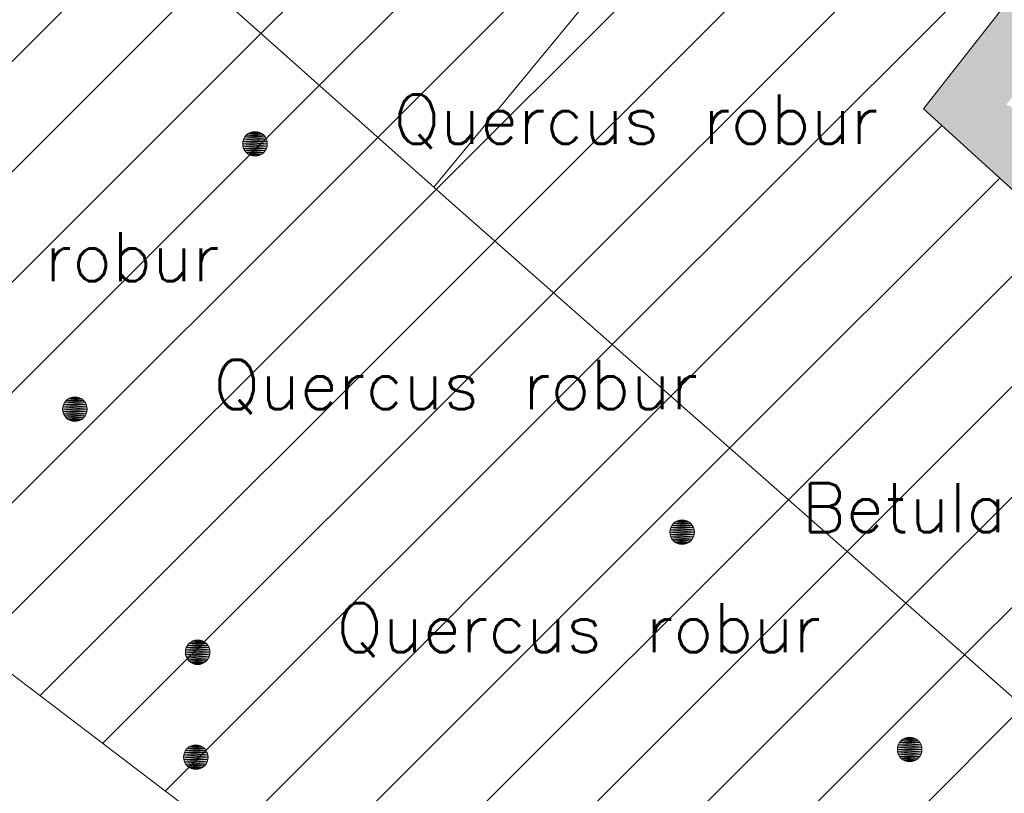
# Model space of a CAD drawing. Header units: metres. Extents: x 102852 to 106916, y 385458 to 392749.
# Tile 15 of 59: x 104781 to 104801, y 388107 to 388122. Entities that reach past the tile are written whole.
import ezdxf
from ezdxf.enums import TextEntityAlignment as Align

# ---------------------------------------------------------------- set-up
doc = ezdxf.new("R2010")
doc.units = ezdxf.units.M
for name, color, linetype, lineweight in [('0-BEPLANTING', 14, 'Continuous', 30), ('0-GRAS OM SPORTVELDEN', 2, 'Continuous', 30), ('0-VERHARDING', 5, 'Continuous', 30), ('B-WE-GR-STRUIK-G', 90, 'Continuous', 13), ('B-WE-GW-TALUD_KRUIN-G', 70, 'Continuous', 13), ('B-WE-VH-KANTVERHARDING-G', 60, 'Continuous', 13), ('Bomen', 84, 'Continuous', 0), ('Boomsoort', 10, 'Continuous', 0), ('N-WE-IE-TERREINAFSCHEIDING_KUNSTMATIG_HEKWERK-G', 6, 'Continuous', 0)]:
    doc.layers.add(name, color=color, linetype=linetype, lineweight=lineweight)
doc.styles.add('Style-txt', font='txt.shx')
pattern_1 = [(45, (0, 0), (-1.122532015, 1.122532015), [])]

# ---------------------------------------------------------------- blocks, each defined once
blk = doc.blocks.new('MPOLYGON_229')
at = {"layer": 'Bomen', "flags": 128}
for points in [[(104799.152, 388107.817), (104799.121, 388107.779), (104799.536, 388107.779)], [(104799.19, 388107.848), (104799.152, 388107.817), (104799.505, 388107.817)], [(104799.152, 388107.817), (104799.505, 388107.817), (104799.536, 388107.779)], [(104799.233, 388107.871), (104799.19, 388107.848), (104799.467, 388107.848)], [(104799.19, 388107.848), (104799.467, 388107.848), (104799.505, 388107.817)], [(104799.28, 388107.885), (104799.233, 388107.871), (104799.424, 388107.871)], [(104799.233, 388107.871), (104799.424, 388107.871), (104799.467, 388107.848)], [(104799.329, 388107.89), (104799.28, 388107.885), (104799.377, 388107.885)], [(104799.28, 388107.885), (104799.377, 388107.885), (104799.424, 388107.871)], [(104799.083, 388107.689), (104799.079, 388107.64), (104799.579, 388107.64)], [(104799.079, 388107.64), (104799.083, 388107.591), (104799.574, 388107.591)], [(104799.079, 388107.64), (104799.579, 388107.64), (104799.574, 388107.591)], [(104799.098, 388107.736), (104799.083, 388107.689), (104799.574, 388107.689)], [(104799.083, 388107.689), (104799.574, 388107.689), (104799.579, 388107.64)], [(104799.121, 388107.779), (104799.098, 388107.736), (104799.56, 388107.736)], [(104799.098, 388107.736), (104799.56, 388107.736), (104799.574, 388107.689)], [(104799.121, 388107.779), (104799.536, 388107.779), (104799.56, 388107.736)], [(104799.083, 388107.591), (104799.098, 388107.544), (104799.56, 388107.544)], [(104799.083, 388107.591), (104799.574, 388107.591), (104799.56, 388107.544)], [(104799.098, 388107.544), (104799.121, 388107.501), (104799.536, 388107.501)], [(104799.098, 388107.544), (104799.56, 388107.544), (104799.536, 388107.501)], [(104799.121, 388107.501), (104799.152, 388107.463), (104799.505, 388107.463)], [(104799.121, 388107.501), (104799.536, 388107.501), (104799.505, 388107.463)], [(104799.152, 388107.463), (104799.19, 388107.432), (104799.467, 388107.432)], [(104799.152, 388107.463), (104799.505, 388107.463), (104799.467, 388107.432)], [(104799.19, 388107.432), (104799.233, 388107.409), (104799.424, 388107.409)], [(104799.19, 388107.432), (104799.467, 388107.432), (104799.424, 388107.409)], [(104799.233, 388107.409), (104799.28, 388107.395), (104799.377, 388107.395)], [(104799.233, 388107.409), (104799.424, 388107.409), (104799.377, 388107.395)], [(104799.28, 388107.395), (104799.377, 388107.395), (104799.329, 388107.39)]]:
    blk.add_lwpolyline(points, close=True, dxfattribs=at)
at = {"layer": 'Bomen', "color": 74, "true_color": 0x55aa00, "flags": 128}
for points in [[(104799.121, 388107.779), (104799.152, 388107.817)], [(104799.152, 388107.817), (104799.19, 388107.848)], [(104799.19, 388107.848), (104799.233, 388107.871)], [(104799.233, 388107.871), (104799.28, 388107.885)], [(104799.28, 388107.885), (104799.329, 388107.89)], [(104799.329, 388107.89), (104799.377, 388107.885)], [(104799.377, 388107.885), (104799.424, 388107.871)], [(104799.424, 388107.871), (104799.467, 388107.848)], [(104799.467, 388107.848), (104799.505, 388107.817)], [(104799.505, 388107.817), (104799.536, 388107.779)], [(104799.079, 388107.64), (104799.083, 388107.689)], [(104799.083, 388107.591), (104799.079, 388107.64)], [(104799.083, 388107.689), (104799.098, 388107.736)], [(104799.098, 388107.736), (104799.121, 388107.779)], [(104799.536, 388107.779), (104799.56, 388107.736)], [(104799.56, 388107.736), (104799.574, 388107.689)], [(104799.574, 388107.689), (104799.579, 388107.64)], [(104799.579, 388107.64), (104799.574, 388107.591)], [(104799.098, 388107.544), (104799.083, 388107.591)], [(104799.121, 388107.501), (104799.098, 388107.544)], [(104799.152, 388107.463), (104799.121, 388107.501)], [(104799.19, 388107.432), (104799.152, 388107.463)], [(104799.233, 388107.409), (104799.19, 388107.432)], [(104799.28, 388107.395), (104799.233, 388107.409)], [(104799.424, 388107.409), (104799.377, 388107.395)], [(104799.467, 388107.432), (104799.424, 388107.409)], [(104799.505, 388107.463), (104799.467, 388107.432)], [(104799.536, 388107.501), (104799.505, 388107.463)], [(104799.56, 388107.544), (104799.536, 388107.501)], [(104799.574, 388107.591), (104799.56, 388107.544)], [(104799.329, 388107.39), (104799.28, 388107.395)], [(104799.377, 388107.395), (104799.329, 388107.39)]]:
    blk.add_lwpolyline(points, dxfattribs=at)
at = {"layer": 'Bomen'}
for points in [[(104799.152, 388107.817), (104799.121, 388107.779), (104799.536, 388107.779)], [(104799.19, 388107.848), (104799.152, 388107.817), (104799.505, 388107.817)], [(104799.152, 388107.817), (104799.505, 388107.817), (104799.536, 388107.779)], [(104799.233, 388107.871), (104799.19, 388107.848), (104799.467, 388107.848)], [(104799.19, 388107.848), (104799.467, 388107.848), (104799.505, 388107.817)], [(104799.28, 388107.885), (104799.233, 388107.871), (104799.424, 388107.871)], [(104799.233, 388107.871), (104799.424, 388107.871), (104799.467, 388107.848)], [(104799.329, 388107.89), (104799.28, 388107.885), (104799.377, 388107.885)], [(104799.28, 388107.885), (104799.377, 388107.885), (104799.424, 388107.871)], [(104799.083, 388107.689), (104799.079, 388107.64), (104799.579, 388107.64)], [(104799.098, 388107.736), (104799.083, 388107.689), (104799.574, 388107.689)], [(104799.083, 388107.689), (104799.574, 388107.689), (104799.579, 388107.64)], [(104799.121, 388107.779), (104799.098, 388107.736), (104799.56, 388107.736)], [(104799.098, 388107.736), (104799.56, 388107.736), (104799.574, 388107.689)], [(104799.121, 388107.779), (104799.536, 388107.779), (104799.56, 388107.736)]]:
    blk.add_solid(points, dxfattribs=at)
at = {"layer": 'Bomen', "extrusion": (0, 0, -1)}
for points in [[(-104799.079, 388107.64), (-104799.083, 388107.591), (-104799.574, 388107.591)], [(-104799.079, 388107.64), (-104799.579, 388107.64), (-104799.574, 388107.591)], [(-104799.083, 388107.591), (-104799.098, 388107.544), (-104799.56, 388107.544)], [(-104799.083, 388107.591), (-104799.574, 388107.591), (-104799.56, 388107.544)], [(-104799.098, 388107.544), (-104799.121, 388107.501), (-104799.536, 388107.501)], [(-104799.098, 388107.544), (-104799.56, 388107.544), (-104799.536, 388107.501)], [(-104799.121, 388107.501), (-104799.152, 388107.463), (-104799.505, 388107.463)], [(-104799.121, 388107.501), (-104799.536, 388107.501), (-104799.505, 388107.463)], [(-104799.152, 388107.463), (-104799.19, 388107.432), (-104799.467, 388107.432)], [(-104799.152, 388107.463), (-104799.505, 388107.463), (-104799.467, 388107.432)], [(-104799.19, 388107.432), (-104799.233, 388107.409), (-104799.424, 388107.409)], [(-104799.19, 388107.432), (-104799.467, 388107.432), (-104799.424, 388107.409)], [(-104799.233, 388107.409), (-104799.28, 388107.395), (-104799.377, 388107.395)], [(-104799.233, 388107.409), (-104799.424, 388107.409), (-104799.377, 388107.395)], [(-104799.28, 388107.395), (-104799.377, 388107.395), (-104799.329, 388107.39)]]:
    blk.add_solid(points, dxfattribs=at)
blk = doc.blocks.new('MPOLYGON_278')
at = {"layer": 'Bomen', "flags": 128}
for points in [[(104786.023, 388120.208), (104785.974, 388120.203), (104786.072, 388120.203)], [(104785.792, 388120.053), (104785.778, 388120.007), (104786.268, 388120.007)], [(104785.815, 388120.097), (104785.792, 388120.053), (104786.254, 388120.053)], [(104785.792, 388120.053), (104786.254, 388120.053), (104786.268, 388120.007)], [(104785.846, 388120.135), (104785.815, 388120.097), (104786.231, 388120.097)], [(104785.815, 388120.097), (104786.231, 388120.097), (104786.254, 388120.053)], [(104785.884, 388120.166), (104785.846, 388120.135), (104786.2, 388120.135)], [(104785.846, 388120.135), (104786.2, 388120.135), (104786.231, 388120.097)], [(104785.928, 388120.189), (104785.884, 388120.166), (104786.162, 388120.166)], [(104785.884, 388120.166), (104786.162, 388120.166), (104786.2, 388120.135)], [(104785.974, 388120.203), (104785.928, 388120.189), (104786.119, 388120.189)], [(104785.928, 388120.189), (104786.119, 388120.189), (104786.162, 388120.166)], [(104785.974, 388120.203), (104786.072, 388120.203), (104786.119, 388120.189)], [(104785.778, 388120.007), (104785.773, 388119.958), (104786.273, 388119.958)], [(104785.773, 388119.958), (104785.778, 388119.909), (104786.268, 388119.909)], [(104785.773, 388119.958), (104786.273, 388119.958), (104786.268, 388119.909)], [(104785.778, 388120.007), (104786.268, 388120.007), (104786.273, 388119.958)], [(104785.778, 388119.909), (104785.792, 388119.862), (104786.254, 388119.862)], [(104785.778, 388119.909), (104786.268, 388119.909), (104786.254, 388119.862)], [(104785.792, 388119.862), (104785.815, 388119.819), (104786.231, 388119.819)], [(104785.792, 388119.862), (104786.254, 388119.862), (104786.231, 388119.819)], [(104785.815, 388119.819), (104785.846, 388119.781), (104786.2, 388119.781)], [(104785.815, 388119.819), (104786.231, 388119.819), (104786.2, 388119.781)], [(104785.846, 388119.781), (104785.884, 388119.75), (104786.162, 388119.75)], [(104785.846, 388119.781), (104786.2, 388119.781), (104786.162, 388119.75)], [(104785.884, 388119.75), (104785.928, 388119.727), (104786.119, 388119.727)], [(104785.884, 388119.75), (104786.162, 388119.75), (104786.119, 388119.727)], [(104785.928, 388119.727), (104785.974, 388119.713), (104786.072, 388119.713)], [(104785.928, 388119.727), (104786.119, 388119.727), (104786.072, 388119.713)], [(104785.974, 388119.713), (104786.072, 388119.713), (104786.023, 388119.708)]]:
    blk.add_lwpolyline(points, close=True, dxfattribs=at)
at = {"layer": 'Bomen', "color": 74, "true_color": 0x55aa00, "flags": 128}
for points in [[(104785.974, 388120.203), (104786.023, 388120.208)], [(104786.023, 388120.208), (104786.072, 388120.203)], [(104785.778, 388120.007), (104785.792, 388120.053)], [(104785.792, 388120.053), (104785.815, 388120.097)], [(104785.815, 388120.097), (104785.846, 388120.135)], [(104785.846, 388120.135), (104785.884, 388120.166)], [(104785.884, 388120.166), (104785.928, 388120.189)], [(104785.928, 388120.189), (104785.974, 388120.203)], [(104786.072, 388120.203), (104786.119, 388120.189)], [(104786.119, 388120.189), (104786.162, 388120.166)], [(104786.162, 388120.166), (104786.2, 388120.135)], [(104786.2, 388120.135), (104786.231, 388120.097)], [(104786.231, 388120.097), (104786.254, 388120.053)], [(104786.254, 388120.053), (104786.268, 388120.007)], [(104785.773, 388119.958), (104785.778, 388120.007)], [(104785.778, 388119.909), (104785.773, 388119.958)], [(104785.792, 388119.862), (104785.778, 388119.909)], [(104785.815, 388119.819), (104785.792, 388119.862)], [(104785.846, 388119.781), (104785.815, 388119.819)], [(104786.231, 388119.819), (104786.2, 388119.781)], [(104786.254, 388119.862), (104786.231, 388119.819)], [(104786.268, 388119.909), (104786.254, 388119.862)], [(104786.268, 388120.007), (104786.273, 388119.958)], [(104786.273, 388119.958), (104786.268, 388119.909)], [(104785.884, 388119.75), (104785.846, 388119.781)], [(104785.928, 388119.727), (104785.884, 388119.75)], [(104785.974, 388119.713), (104785.928, 388119.727)], [(104786.023, 388119.708), (104785.974, 388119.713)], [(104786.072, 388119.713), (104786.023, 388119.708)], [(104786.119, 388119.727), (104786.072, 388119.713)], [(104786.162, 388119.75), (104786.119, 388119.727)], [(104786.2, 388119.781), (104786.162, 388119.75)]]:
    blk.add_lwpolyline(points, dxfattribs=at)
at = {"layer": 'Bomen'}
for points in [[(104786.023, 388120.208), (104785.974, 388120.203), (104786.072, 388120.203)], [(104785.792, 388120.053), (104785.778, 388120.007), (104786.268, 388120.007)], [(104785.815, 388120.097), (104785.792, 388120.053), (104786.254, 388120.053)], [(104785.792, 388120.053), (104786.254, 388120.053), (104786.268, 388120.007)], [(104785.846, 388120.135), (104785.815, 388120.097), (104786.231, 388120.097)], [(104785.815, 388120.097), (104786.231, 388120.097), (104786.254, 388120.053)], [(104785.884, 388120.166), (104785.846, 388120.135), (104786.2, 388120.135)], [(104785.846, 388120.135), (104786.2, 388120.135), (104786.231, 388120.097)], [(104785.928, 388120.189), (104785.884, 388120.166), (104786.162, 388120.166)], [(104785.884, 388120.166), (104786.162, 388120.166), (104786.2, 388120.135)], [(104785.974, 388120.203), (104785.928, 388120.189), (104786.119, 388120.189)], [(104785.928, 388120.189), (104786.119, 388120.189), (104786.162, 388120.166)], [(104785.974, 388120.203), (104786.072, 388120.203), (104786.119, 388120.189)], [(104785.778, 388120.007), (104785.773, 388119.958), (104786.273, 388119.958)], [(104785.778, 388120.007), (104786.268, 388120.007), (104786.273, 388119.958)]]:
    blk.add_solid(points, dxfattribs=at)
at = {"layer": 'Bomen', "extrusion": (0, 0, -1)}
for points in [[(-104785.773, 388119.958), (-104785.778, 388119.909), (-104786.268, 388119.909)], [(-104785.773, 388119.958), (-104786.273, 388119.958), (-104786.268, 388119.909)], [(-104785.778, 388119.909), (-104785.792, 388119.862), (-104786.254, 388119.862)], [(-104785.778, 388119.909), (-104786.268, 388119.909), (-104786.254, 388119.862)], [(-104785.792, 388119.862), (-104785.815, 388119.819), (-104786.231, 388119.819)], [(-104785.792, 388119.862), (-104786.254, 388119.862), (-104786.231, 388119.819)], [(-104785.815, 388119.819), (-104785.846, 388119.781), (-104786.2, 388119.781)], [(-104785.815, 388119.819), (-104786.231, 388119.819), (-104786.2, 388119.781)], [(-104785.846, 388119.781), (-104785.884, 388119.75), (-104786.162, 388119.75)], [(-104785.846, 388119.781), (-104786.2, 388119.781), (-104786.162, 388119.75)], [(-104785.884, 388119.75), (-104785.928, 388119.727), (-104786.119, 388119.727)], [(-104785.884, 388119.75), (-104786.162, 388119.75), (-104786.119, 388119.727)], [(-104785.928, 388119.727), (-104785.974, 388119.713), (-104786.072, 388119.713)], [(-104785.928, 388119.727), (-104786.119, 388119.727), (-104786.072, 388119.713)], [(-104785.974, 388119.713), (-104786.072, 388119.713), (-104786.023, 388119.708)]]:
    blk.add_solid(points, dxfattribs=at)
blk = doc.blocks.new('MPOLYGON_296')
at = {"layer": 'Bomen', "flags": 128}
for points in [[(104784.719, 388109.825), (104784.681, 388109.794), (104785.035, 388109.794)], [(104784.762, 388109.849), (104784.719, 388109.825), (104784.997, 388109.825)], [(104784.719, 388109.825), (104784.997, 388109.825), (104785.035, 388109.794)], [(104784.809, 388109.863), (104784.762, 388109.849), (104784.954, 388109.849)], [(104784.762, 388109.849), (104784.954, 388109.849), (104784.997, 388109.825)], [(104784.858, 388109.868), (104784.809, 388109.863), (104784.907, 388109.863)], [(104784.809, 388109.863), (104784.907, 388109.863), (104784.954, 388109.849)], [(104784.613, 388109.666), (104784.608, 388109.618), (104785.108, 388109.618)], [(104784.608, 388109.618), (104784.613, 388109.569), (104785.103, 388109.569)], [(104784.608, 388109.618), (104785.108, 388109.618), (104785.103, 388109.569)], [(104784.627, 388109.713), (104784.613, 388109.666), (104785.103, 388109.666)], [(104784.613, 388109.666), (104785.103, 388109.666), (104785.108, 388109.618)], [(104784.65, 388109.756), (104784.627, 388109.713), (104785.089, 388109.713)], [(104784.627, 388109.713), (104785.089, 388109.713), (104785.103, 388109.666)], [(104784.681, 388109.794), (104784.65, 388109.756), (104785.066, 388109.756)], [(104784.65, 388109.756), (104785.066, 388109.756), (104785.089, 388109.713)], [(104784.681, 388109.794), (104785.035, 388109.794), (104785.066, 388109.756)], [(104784.613, 388109.569), (104784.627, 388109.522), (104785.089, 388109.522)], [(104784.613, 388109.569), (104785.103, 388109.569), (104785.089, 388109.522)], [(104784.627, 388109.522), (104784.65, 388109.479), (104785.066, 388109.479)], [(104784.627, 388109.522), (104785.089, 388109.522), (104785.066, 388109.479)], [(104784.65, 388109.479), (104784.681, 388109.441), (104785.035, 388109.441)], [(104784.65, 388109.479), (104785.066, 388109.479), (104785.035, 388109.441)], [(104784.681, 388109.441), (104784.719, 388109.41), (104784.997, 388109.41)], [(104784.681, 388109.441), (104785.035, 388109.441), (104784.997, 388109.41)], [(104784.719, 388109.41), (104784.762, 388109.387), (104784.954, 388109.387)], [(104784.719, 388109.41), (104784.997, 388109.41), (104784.954, 388109.387)], [(104784.762, 388109.387), (104784.809, 388109.372), (104784.907, 388109.372)], [(104784.762, 388109.387), (104784.954, 388109.387), (104784.907, 388109.372)], [(104784.809, 388109.372), (104784.907, 388109.372), (104784.858, 388109.368)]]:
    blk.add_lwpolyline(points, close=True, dxfattribs=at)
at = {"layer": 'Bomen', "color": 74, "true_color": 0x55aa00, "flags": 128}
for points in [[(104784.681, 388109.794), (104784.719, 388109.825)], [(104784.719, 388109.825), (104784.762, 388109.849)], [(104784.762, 388109.849), (104784.809, 388109.863)], [(104784.809, 388109.863), (104784.858, 388109.868)], [(104784.858, 388109.868), (104784.907, 388109.863)], [(104784.907, 388109.863), (104784.954, 388109.849)], [(104784.954, 388109.849), (104784.997, 388109.825)], [(104784.997, 388109.825), (104785.035, 388109.794)], [(104784.608, 388109.618), (104784.613, 388109.666)], [(104784.613, 388109.569), (104784.608, 388109.618)], [(104784.613, 388109.666), (104784.627, 388109.713)], [(104784.627, 388109.713), (104784.65, 388109.756)], [(104784.65, 388109.756), (104784.681, 388109.794)], [(104785.035, 388109.794), (104785.066, 388109.756)], [(104785.066, 388109.756), (104785.089, 388109.713)], [(104785.089, 388109.713), (104785.103, 388109.666)], [(104785.103, 388109.666), (104785.108, 388109.618)], [(104785.108, 388109.618), (104785.103, 388109.569)], [(104784.627, 388109.522), (104784.613, 388109.569)], [(104784.65, 388109.479), (104784.627, 388109.522)], [(104784.681, 388109.441), (104784.65, 388109.479)], [(104784.719, 388109.41), (104784.681, 388109.441)], [(104784.762, 388109.387), (104784.719, 388109.41)], [(104784.997, 388109.41), (104784.954, 388109.387)], [(104785.035, 388109.441), (104784.997, 388109.41)], [(104785.066, 388109.479), (104785.035, 388109.441)], [(104785.089, 388109.522), (104785.066, 388109.479)], [(104785.103, 388109.569), (104785.089, 388109.522)], [(104784.809, 388109.372), (104784.762, 388109.387)], [(104784.858, 388109.368), (104784.809, 388109.372)], [(104784.907, 388109.372), (104784.858, 388109.368)], [(104784.954, 388109.387), (104784.907, 388109.372)]]:
    blk.add_lwpolyline(points, dxfattribs=at)
at = {"layer": 'Bomen'}
for points in [[(104784.719, 388109.825), (104784.681, 388109.794), (104785.035, 388109.794)], [(104784.762, 388109.849), (104784.719, 388109.825), (104784.997, 388109.825)], [(104784.719, 388109.825), (104784.997, 388109.825), (104785.035, 388109.794)], [(104784.809, 388109.863), (104784.762, 388109.849), (104784.954, 388109.849)], [(104784.762, 388109.849), (104784.954, 388109.849), (104784.997, 388109.825)], [(104784.858, 388109.868), (104784.809, 388109.863), (104784.907, 388109.863)], [(104784.809, 388109.863), (104784.907, 388109.863), (104784.954, 388109.849)], [(104784.613, 388109.666), (104784.608, 388109.618), (104785.108, 388109.618)], [(104784.627, 388109.713), (104784.613, 388109.666), (104785.103, 388109.666)], [(104784.613, 388109.666), (104785.103, 388109.666), (104785.108, 388109.618)], [(104784.65, 388109.756), (104784.627, 388109.713), (104785.089, 388109.713)], [(104784.627, 388109.713), (104785.089, 388109.713), (104785.103, 388109.666)], [(104784.681, 388109.794), (104784.65, 388109.756), (104785.066, 388109.756)], [(104784.65, 388109.756), (104785.066, 388109.756), (104785.089, 388109.713)], [(104784.681, 388109.794), (104785.035, 388109.794), (104785.066, 388109.756)]]:
    blk.add_solid(points, dxfattribs=at)
at = {"layer": 'Bomen', "extrusion": (0, 0, -1)}
for points in [[(-104784.608, 388109.618), (-104784.613, 388109.569), (-104785.103, 388109.569)], [(-104784.608, 388109.618), (-104785.108, 388109.618), (-104785.103, 388109.569)], [(-104784.613, 388109.569), (-104784.627, 388109.522), (-104785.089, 388109.522)], [(-104784.613, 388109.569), (-104785.103, 388109.569), (-104785.089, 388109.522)], [(-104784.627, 388109.522), (-104784.65, 388109.479), (-104785.066, 388109.479)], [(-104784.627, 388109.522), (-104785.089, 388109.522), (-104785.066, 388109.479)], [(-104784.65, 388109.479), (-104784.681, 388109.441), (-104785.035, 388109.441)], [(-104784.65, 388109.479), (-104785.066, 388109.479), (-104785.035, 388109.441)], [(-104784.681, 388109.441), (-104784.719, 388109.41), (-104784.997, 388109.41)], [(-104784.681, 388109.441), (-104785.035, 388109.441), (-104784.997, 388109.41)], [(-104784.719, 388109.41), (-104784.762, 388109.387), (-104784.954, 388109.387)], [(-104784.719, 388109.41), (-104784.997, 388109.41), (-104784.954, 388109.387)], [(-104784.762, 388109.387), (-104784.809, 388109.372), (-104784.907, 388109.372)], [(-104784.762, 388109.387), (-104784.954, 388109.387), (-104784.907, 388109.372)], [(-104784.809, 388109.372), (-104784.907, 388109.372), (-104784.858, 388109.368)]]:
    blk.add_solid(points, dxfattribs=at)
blk = doc.blocks.new('MPOLYGON_297')
at = {"layer": 'Bomen', "flags": 128}
for points in [[(104794.526, 388112.236), (104794.495, 388112.198), (104794.911, 388112.198)], [(104794.564, 388112.267), (104794.526, 388112.236), (104794.88, 388112.236)], [(104794.526, 388112.236), (104794.88, 388112.236), (104794.911, 388112.198)], [(104794.607, 388112.29), (104794.564, 388112.267), (104794.842, 388112.267)], [(104794.564, 388112.267), (104794.842, 388112.267), (104794.88, 388112.236)], [(104794.654, 388112.304), (104794.607, 388112.29), (104794.798, 388112.29)], [(104794.607, 388112.29), (104794.798, 388112.29), (104794.842, 388112.267)], [(104794.703, 388112.309), (104794.654, 388112.304), (104794.752, 388112.304)], [(104794.654, 388112.304), (104794.752, 388112.304), (104794.798, 388112.29)], [(104794.458, 388112.108), (104794.453, 388112.059), (104794.953, 388112.059)], [(104794.453, 388112.059), (104794.458, 388112.01), (104794.948, 388112.01)], [(104794.453, 388112.059), (104794.953, 388112.059), (104794.948, 388112.01)], [(104794.472, 388112.155), (104794.458, 388112.108), (104794.948, 388112.108)], [(104794.458, 388112.108), (104794.948, 388112.108), (104794.953, 388112.059)], [(104794.458, 388112.01), (104794.472, 388111.963), (104794.934, 388111.963)], [(104794.458, 388112.01), (104794.948, 388112.01), (104794.934, 388111.963)], [(104794.495, 388112.198), (104794.472, 388112.155), (104794.934, 388112.155)], [(104794.472, 388112.155), (104794.934, 388112.155), (104794.948, 388112.108)], [(104794.495, 388112.198), (104794.911, 388112.198), (104794.934, 388112.155)], [(104794.472, 388111.963), (104794.495, 388111.92), (104794.911, 388111.92)], [(104794.472, 388111.963), (104794.934, 388111.963), (104794.911, 388111.92)], [(104794.495, 388111.92), (104794.526, 388111.882), (104794.88, 388111.882)], [(104794.495, 388111.92), (104794.911, 388111.92), (104794.88, 388111.882)], [(104794.526, 388111.882), (104794.564, 388111.851), (104794.842, 388111.851)], [(104794.526, 388111.882), (104794.88, 388111.882), (104794.842, 388111.851)], [(104794.564, 388111.851), (104794.607, 388111.828), (104794.798, 388111.828)], [(104794.564, 388111.851), (104794.842, 388111.851), (104794.798, 388111.828)], [(104794.607, 388111.828), (104794.654, 388111.814), (104794.752, 388111.814)], [(104794.607, 388111.828), (104794.798, 388111.828), (104794.752, 388111.814)], [(104794.654, 388111.814), (104794.752, 388111.814), (104794.703, 388111.809)]]:
    blk.add_lwpolyline(points, close=True, dxfattribs=at)
at = {"layer": 'Bomen', "color": 74, "true_color": 0x55aa00, "flags": 128}
for points in [[(104794.495, 388112.198), (104794.526, 388112.236)], [(104794.526, 388112.236), (104794.564, 388112.267)], [(104794.564, 388112.267), (104794.607, 388112.29)], [(104794.607, 388112.29), (104794.654, 388112.304)], [(104794.654, 388112.304), (104794.703, 388112.309)], [(104794.703, 388112.309), (104794.752, 388112.304)], [(104794.752, 388112.304), (104794.798, 388112.29)], [(104794.798, 388112.29), (104794.842, 388112.267)], [(104794.842, 388112.267), (104794.88, 388112.236)], [(104794.88, 388112.236), (104794.911, 388112.198)], [(104794.453, 388112.059), (104794.458, 388112.108)], [(104794.458, 388112.01), (104794.453, 388112.059)], [(104794.458, 388112.108), (104794.472, 388112.155)], [(104794.472, 388111.963), (104794.458, 388112.01)], [(104794.472, 388112.155), (104794.495, 388112.198)], [(104794.911, 388112.198), (104794.934, 388112.155)], [(104794.934, 388112.155), (104794.948, 388112.108)], [(104794.948, 388112.01), (104794.934, 388111.963)], [(104794.948, 388112.108), (104794.953, 388112.059)], [(104794.953, 388112.059), (104794.948, 388112.01)], [(104794.495, 388111.92), (104794.472, 388111.963)], [(104794.526, 388111.882), (104794.495, 388111.92)], [(104794.564, 388111.851), (104794.526, 388111.882)], [(104794.607, 388111.828), (104794.564, 388111.851)], [(104794.654, 388111.814), (104794.607, 388111.828)], [(104794.703, 388111.809), (104794.654, 388111.814)], [(104794.752, 388111.814), (104794.703, 388111.809)], [(104794.798, 388111.828), (104794.752, 388111.814)], [(104794.842, 388111.851), (104794.798, 388111.828)], [(104794.88, 388111.882), (104794.842, 388111.851)], [(104794.911, 388111.92), (104794.88, 388111.882)], [(104794.934, 388111.963), (104794.911, 388111.92)]]:
    blk.add_lwpolyline(points, dxfattribs=at)
at = {"layer": 'Bomen'}
for points in [[(104794.526, 388112.236), (104794.495, 388112.198), (104794.911, 388112.198)], [(104794.564, 388112.267), (104794.526, 388112.236), (104794.88, 388112.236)], [(104794.526, 388112.236), (104794.88, 388112.236), (104794.911, 388112.198)], [(104794.607, 388112.29), (104794.564, 388112.267), (104794.842, 388112.267)], [(104794.564, 388112.267), (104794.842, 388112.267), (104794.88, 388112.236)], [(104794.654, 388112.304), (104794.607, 388112.29), (104794.798, 388112.29)], [(104794.607, 388112.29), (104794.798, 388112.29), (104794.842, 388112.267)], [(104794.703, 388112.309), (104794.654, 388112.304), (104794.752, 388112.304)], [(104794.654, 388112.304), (104794.752, 388112.304), (104794.798, 388112.29)], [(104794.458, 388112.108), (104794.453, 388112.059), (104794.953, 388112.059)], [(104794.472, 388112.155), (104794.458, 388112.108), (104794.948, 388112.108)], [(104794.458, 388112.108), (104794.948, 388112.108), (104794.953, 388112.059)], [(104794.495, 388112.198), (104794.472, 388112.155), (104794.934, 388112.155)], [(104794.472, 388112.155), (104794.934, 388112.155), (104794.948, 388112.108)], [(104794.495, 388112.198), (104794.911, 388112.198), (104794.934, 388112.155)]]:
    blk.add_solid(points, dxfattribs=at)
at = {"layer": 'Bomen', "extrusion": (0, 0, -1)}
for points in [[(-104794.453, 388112.059), (-104794.458, 388112.01), (-104794.948, 388112.01)], [(-104794.453, 388112.059), (-104794.953, 388112.059), (-104794.948, 388112.01)], [(-104794.458, 388112.01), (-104794.472, 388111.963), (-104794.934, 388111.963)], [(-104794.458, 388112.01), (-104794.948, 388112.01), (-104794.934, 388111.963)], [(-104794.472, 388111.963), (-104794.495, 388111.92), (-104794.911, 388111.92)], [(-104794.472, 388111.963), (-104794.934, 388111.963), (-104794.911, 388111.92)], [(-104794.495, 388111.92), (-104794.526, 388111.882), (-104794.88, 388111.882)], [(-104794.495, 388111.92), (-104794.911, 388111.92), (-104794.88, 388111.882)], [(-104794.526, 388111.882), (-104794.564, 388111.851), (-104794.842, 388111.851)], [(-104794.526, 388111.882), (-104794.88, 388111.882), (-104794.842, 388111.851)], [(-104794.564, 388111.851), (-104794.607, 388111.828), (-104794.798, 388111.828)], [(-104794.564, 388111.851), (-104794.842, 388111.851), (-104794.798, 388111.828)], [(-104794.607, 388111.828), (-104794.654, 388111.814), (-104794.752, 388111.814)], [(-104794.607, 388111.828), (-104794.798, 388111.828), (-104794.752, 388111.814)], [(-104794.654, 388111.814), (-104794.752, 388111.814), (-104794.703, 388111.809)]]:
    blk.add_solid(points, dxfattribs=at)
blk = doc.blocks.new('MPOLYGON_301')
at = {"layer": 'Bomen', "flags": 128}
for points in [[(104782.314, 388114.807), (104782.267, 388114.793), (104782.458, 388114.793)], [(104782.362, 388114.812), (104782.314, 388114.807), (104782.411, 388114.807)], [(104782.314, 388114.807), (104782.411, 388114.807), (104782.458, 388114.793)], [(104782.117, 388114.611), (104782.112, 388114.562), (104782.612, 388114.562)], [(104782.131, 388114.657), (104782.117, 388114.611), (104782.608, 388114.611)], [(104782.117, 388114.611), (104782.608, 388114.611), (104782.612, 388114.562)], [(104782.155, 388114.701), (104782.131, 388114.657), (104782.593, 388114.657)], [(104782.131, 388114.657), (104782.593, 388114.657), (104782.608, 388114.611)], [(104782.186, 388114.739), (104782.155, 388114.701), (104782.57, 388114.701)], [(104782.155, 388114.701), (104782.57, 388114.701), (104782.593, 388114.657)], [(104782.224, 388114.77), (104782.186, 388114.739), (104782.539, 388114.739)], [(104782.186, 388114.739), (104782.539, 388114.739), (104782.57, 388114.701)], [(104782.267, 388114.793), (104782.224, 388114.77), (104782.501, 388114.77)], [(104782.224, 388114.77), (104782.501, 388114.77), (104782.539, 388114.739)], [(104782.267, 388114.793), (104782.458, 388114.793), (104782.501, 388114.77)], [(104782.112, 388114.562), (104782.117, 388114.513), (104782.608, 388114.513)], [(104782.112, 388114.562), (104782.612, 388114.562), (104782.608, 388114.513)], [(104782.117, 388114.513), (104782.131, 388114.466), (104782.593, 388114.466)], [(104782.117, 388114.513), (104782.608, 388114.513), (104782.593, 388114.466)], [(104782.131, 388114.466), (104782.155, 388114.423), (104782.57, 388114.423)], [(104782.131, 388114.466), (104782.593, 388114.466), (104782.57, 388114.423)], [(104782.155, 388114.423), (104782.186, 388114.385), (104782.539, 388114.385)], [(104782.155, 388114.423), (104782.57, 388114.423), (104782.539, 388114.385)], [(104782.186, 388114.385), (104782.224, 388114.354), (104782.501, 388114.354)], [(104782.186, 388114.385), (104782.539, 388114.385), (104782.501, 388114.354)], [(104782.224, 388114.354), (104782.267, 388114.331), (104782.458, 388114.331)], [(104782.224, 388114.354), (104782.501, 388114.354), (104782.458, 388114.331)], [(104782.267, 388114.331), (104782.314, 388114.317), (104782.411, 388114.317)], [(104782.267, 388114.331), (104782.458, 388114.331), (104782.411, 388114.317)], [(104782.314, 388114.317), (104782.411, 388114.317), (104782.362, 388114.312)]]:
    blk.add_lwpolyline(points, close=True, dxfattribs=at)
at = {"layer": 'Bomen', "color": 74, "true_color": 0x55aa00, "flags": 128}
for points in [[(104782.267, 388114.793), (104782.314, 388114.807)], [(104782.314, 388114.807), (104782.362, 388114.812)], [(104782.362, 388114.812), (104782.411, 388114.807)], [(104782.411, 388114.807), (104782.458, 388114.793)], [(104782.112, 388114.562), (104782.117, 388114.611)], [(104782.117, 388114.611), (104782.131, 388114.657)], [(104782.131, 388114.657), (104782.155, 388114.701)], [(104782.155, 388114.701), (104782.186, 388114.739)], [(104782.186, 388114.739), (104782.224, 388114.77)], [(104782.224, 388114.77), (104782.267, 388114.793)], [(104782.458, 388114.793), (104782.501, 388114.77)], [(104782.501, 388114.77), (104782.539, 388114.739)], [(104782.539, 388114.739), (104782.57, 388114.701)], [(104782.57, 388114.701), (104782.593, 388114.657)], [(104782.593, 388114.657), (104782.608, 388114.611)], [(104782.608, 388114.611), (104782.612, 388114.562)], [(104782.117, 388114.513), (104782.112, 388114.562)], [(104782.131, 388114.466), (104782.117, 388114.513)], [(104782.155, 388114.423), (104782.131, 388114.466)], [(104782.186, 388114.385), (104782.155, 388114.423)], [(104782.57, 388114.423), (104782.539, 388114.385)], [(104782.593, 388114.466), (104782.57, 388114.423)], [(104782.608, 388114.513), (104782.593, 388114.466)], [(104782.612, 388114.562), (104782.608, 388114.513)], [(104782.224, 388114.354), (104782.186, 388114.385)], [(104782.267, 388114.331), (104782.224, 388114.354)], [(104782.314, 388114.317), (104782.267, 388114.331)], [(104782.362, 388114.312), (104782.314, 388114.317)], [(104782.411, 388114.317), (104782.362, 388114.312)], [(104782.458, 388114.331), (104782.411, 388114.317)], [(104782.501, 388114.354), (104782.458, 388114.331)], [(104782.539, 388114.385), (104782.501, 388114.354)]]:
    blk.add_lwpolyline(points, dxfattribs=at)
at = {"layer": 'Bomen'}
for points in [[(104782.314, 388114.807), (104782.267, 388114.793), (104782.458, 388114.793)], [(104782.362, 388114.812), (104782.314, 388114.807), (104782.411, 388114.807)], [(104782.314, 388114.807), (104782.411, 388114.807), (104782.458, 388114.793)], [(104782.117, 388114.611), (104782.112, 388114.562), (104782.612, 388114.562)], [(104782.131, 388114.657), (104782.117, 388114.611), (104782.608, 388114.611)], [(104782.117, 388114.611), (104782.608, 388114.611), (104782.612, 388114.562)], [(104782.155, 388114.701), (104782.131, 388114.657), (104782.593, 388114.657)], [(104782.131, 388114.657), (104782.593, 388114.657), (104782.608, 388114.611)], [(104782.186, 388114.739), (104782.155, 388114.701), (104782.57, 388114.701)], [(104782.155, 388114.701), (104782.57, 388114.701), (104782.593, 388114.657)], [(104782.224, 388114.77), (104782.186, 388114.739), (104782.539, 388114.739)], [(104782.186, 388114.739), (104782.539, 388114.739), (104782.57, 388114.701)], [(104782.267, 388114.793), (104782.224, 388114.77), (104782.501, 388114.77)], [(104782.224, 388114.77), (104782.501, 388114.77), (104782.539, 388114.739)], [(104782.267, 388114.793), (104782.458, 388114.793), (104782.501, 388114.77)]]:
    blk.add_solid(points, dxfattribs=at)
at = {"layer": 'Bomen', "extrusion": (0, 0, -1)}
for points in [[(-104782.112, 388114.562), (-104782.117, 388114.513), (-104782.608, 388114.513)], [(-104782.112, 388114.562), (-104782.612, 388114.562), (-104782.608, 388114.513)], [(-104782.117, 388114.513), (-104782.131, 388114.466), (-104782.593, 388114.466)], [(-104782.117, 388114.513), (-104782.608, 388114.513), (-104782.593, 388114.466)], [(-104782.131, 388114.466), (-104782.155, 388114.423), (-104782.57, 388114.423)], [(-104782.131, 388114.466), (-104782.593, 388114.466), (-104782.57, 388114.423)], [(-104782.155, 388114.423), (-104782.186, 388114.385), (-104782.539, 388114.385)], [(-104782.155, 388114.423), (-104782.57, 388114.423), (-104782.539, 388114.385)], [(-104782.186, 388114.385), (-104782.224, 388114.354), (-104782.501, 388114.354)], [(-104782.186, 388114.385), (-104782.539, 388114.385), (-104782.501, 388114.354)], [(-104782.224, 388114.354), (-104782.267, 388114.331), (-104782.458, 388114.331)], [(-104782.224, 388114.354), (-104782.501, 388114.354), (-104782.458, 388114.331)], [(-104782.267, 388114.331), (-104782.314, 388114.317), (-104782.411, 388114.317)], [(-104782.267, 388114.331), (-104782.458, 388114.331), (-104782.411, 388114.317)], [(-104782.314, 388114.317), (-104782.411, 388114.317), (-104782.362, 388114.312)]]:
    blk.add_solid(points, dxfattribs=at)
blk = doc.blocks.new('MPOLYGON_488')
at = {"layer": 'Bomen', "flags": 128}
for points in [[(104784.612, 388107.622), (104784.589, 388107.578), (104785.051, 388107.578)], [(104784.643, 388107.659), (104784.612, 388107.622), (104785.028, 388107.622)], [(104784.612, 388107.622), (104785.028, 388107.622), (104785.051, 388107.578)], [(104784.681, 388107.691), (104784.643, 388107.659), (104784.997, 388107.659)], [(104784.643, 388107.659), (104784.997, 388107.659), (104785.028, 388107.622)], [(104784.724, 388107.714), (104784.681, 388107.691), (104784.959, 388107.691)], [(104784.681, 388107.691), (104784.959, 388107.691), (104784.997, 388107.659)], [(104784.771, 388107.728), (104784.724, 388107.714), (104784.915, 388107.714)], [(104784.724, 388107.714), (104784.915, 388107.714), (104784.959, 388107.691)], [(104784.82, 388107.733), (104784.771, 388107.728), (104784.868, 388107.728)], [(104784.771, 388107.728), (104784.868, 388107.728), (104784.915, 388107.714)], [(104784.575, 388107.531), (104784.57, 388107.483), (104785.07, 388107.483)], [(104784.57, 388107.483), (104784.575, 388107.434), (104785.065, 388107.434)], [(104784.57, 388107.483), (104785.07, 388107.483), (104785.065, 388107.434)], [(104784.589, 388107.578), (104784.575, 388107.531), (104785.065, 388107.531)], [(104784.575, 388107.531), (104785.065, 388107.531), (104785.07, 388107.483)], [(104784.575, 388107.434), (104784.589, 388107.387), (104785.051, 388107.387)], [(104784.575, 388107.434), (104785.065, 388107.434), (104785.051, 388107.387)], [(104784.589, 388107.578), (104785.051, 388107.578), (104785.065, 388107.531)], [(104784.589, 388107.387), (104784.612, 388107.344), (104785.028, 388107.344)], [(104784.589, 388107.387), (104785.051, 388107.387), (104785.028, 388107.344)], [(104784.612, 388107.344), (104784.643, 388107.306), (104784.997, 388107.306)], [(104784.612, 388107.344), (104785.028, 388107.344), (104784.997, 388107.306)], [(104784.643, 388107.306), (104784.681, 388107.275), (104784.959, 388107.275)], [(104784.643, 388107.306), (104784.997, 388107.306), (104784.959, 388107.275)], [(104784.681, 388107.275), (104784.724, 388107.252), (104784.915, 388107.252)], [(104784.681, 388107.275), (104784.959, 388107.275), (104784.915, 388107.252)], [(104784.724, 388107.252), (104784.771, 388107.238), (104784.868, 388107.238)], [(104784.724, 388107.252), (104784.915, 388107.252), (104784.868, 388107.238)], [(104784.771, 388107.238), (104784.868, 388107.238), (104784.82, 388107.233)]]:
    blk.add_lwpolyline(points, close=True, dxfattribs=at)
at = {"layer": 'Bomen', "color": 74, "true_color": 0x55aa00, "flags": 128}
for points in [[(104784.589, 388107.578), (104784.612, 388107.622)], [(104784.612, 388107.622), (104784.643, 388107.659)], [(104784.643, 388107.659), (104784.681, 388107.691)], [(104784.681, 388107.691), (104784.724, 388107.714)], [(104784.724, 388107.714), (104784.771, 388107.728)], [(104784.771, 388107.728), (104784.82, 388107.733)], [(104784.82, 388107.733), (104784.868, 388107.728)], [(104784.868, 388107.728), (104784.915, 388107.714)], [(104784.915, 388107.714), (104784.959, 388107.691)], [(104784.959, 388107.691), (104784.997, 388107.659)], [(104784.997, 388107.659), (104785.028, 388107.622)], [(104785.028, 388107.622), (104785.051, 388107.578)], [(104784.57, 388107.483), (104784.575, 388107.531)], [(104784.575, 388107.434), (104784.57, 388107.483)], [(104784.575, 388107.531), (104784.589, 388107.578)], [(104784.589, 388107.387), (104784.575, 388107.434)], [(104785.051, 388107.578), (104785.065, 388107.531)], [(104785.065, 388107.434), (104785.051, 388107.387)], [(104785.065, 388107.531), (104785.07, 388107.483)], [(104785.07, 388107.483), (104785.065, 388107.434)], [(104784.612, 388107.344), (104784.589, 388107.387)], [(104784.643, 388107.306), (104784.612, 388107.344)], [(104784.681, 388107.275), (104784.643, 388107.306)], [(104784.724, 388107.252), (104784.681, 388107.275)], [(104784.771, 388107.238), (104784.724, 388107.252)], [(104784.82, 388107.233), (104784.771, 388107.238)], [(104784.868, 388107.238), (104784.82, 388107.233)], [(104784.915, 388107.252), (104784.868, 388107.238)], [(104784.959, 388107.275), (104784.915, 388107.252)], [(104784.997, 388107.306), (104784.959, 388107.275)], [(104785.028, 388107.344), (104784.997, 388107.306)], [(104785.051, 388107.387), (104785.028, 388107.344)]]:
    blk.add_lwpolyline(points, dxfattribs=at)
at = {"layer": 'Bomen'}
for points in [[(104784.612, 388107.622), (104784.589, 388107.578), (104785.051, 388107.578)], [(104784.643, 388107.659), (104784.612, 388107.622), (104785.028, 388107.622)], [(104784.612, 388107.622), (104785.028, 388107.622), (104785.051, 388107.578)], [(104784.681, 388107.691), (104784.643, 388107.659), (104784.997, 388107.659)], [(104784.643, 388107.659), (104784.997, 388107.659), (104785.028, 388107.622)], [(104784.724, 388107.714), (104784.681, 388107.691), (104784.959, 388107.691)], [(104784.681, 388107.691), (104784.959, 388107.691), (104784.997, 388107.659)], [(104784.771, 388107.728), (104784.724, 388107.714), (104784.915, 388107.714)], [(104784.724, 388107.714), (104784.915, 388107.714), (104784.959, 388107.691)], [(104784.82, 388107.733), (104784.771, 388107.728), (104784.868, 388107.728)], [(104784.771, 388107.728), (104784.868, 388107.728), (104784.915, 388107.714)], [(104784.575, 388107.531), (104784.57, 388107.483), (104785.07, 388107.483)], [(104784.589, 388107.578), (104784.575, 388107.531), (104785.065, 388107.531)], [(104784.575, 388107.531), (104785.065, 388107.531), (104785.07, 388107.483)], [(104784.589, 388107.578), (104785.051, 388107.578), (104785.065, 388107.531)]]:
    blk.add_solid(points, dxfattribs=at)
at = {"layer": 'Bomen', "extrusion": (0, 0, -1)}
for points in [[(-104784.57, 388107.483), (-104784.575, 388107.434), (-104785.065, 388107.434)], [(-104784.57, 388107.483), (-104785.07, 388107.483), (-104785.065, 388107.434)], [(-104784.575, 388107.434), (-104784.589, 388107.387), (-104785.051, 388107.387)], [(-104784.575, 388107.434), (-104785.065, 388107.434), (-104785.051, 388107.387)], [(-104784.589, 388107.387), (-104784.612, 388107.344), (-104785.028, 388107.344)], [(-104784.589, 388107.387), (-104785.051, 388107.387), (-104785.028, 388107.344)], [(-104784.612, 388107.344), (-104784.643, 388107.306), (-104784.997, 388107.306)], [(-104784.612, 388107.344), (-104785.028, 388107.344), (-104784.997, 388107.306)], [(-104784.643, 388107.306), (-104784.681, 388107.275), (-104784.959, 388107.275)], [(-104784.643, 388107.306), (-104784.997, 388107.306), (-104784.959, 388107.275)], [(-104784.681, 388107.275), (-104784.724, 388107.252), (-104784.915, 388107.252)], [(-104784.681, 388107.275), (-104784.959, 388107.275), (-104784.915, 388107.252)], [(-104784.724, 388107.252), (-104784.771, 388107.238), (-104784.868, 388107.238)], [(-104784.724, 388107.252), (-104784.915, 388107.252), (-104784.868, 388107.238)], [(-104784.771, 388107.238), (-104784.868, 388107.238), (-104784.82, 388107.233)]]:
    blk.add_solid(points, dxfattribs=at)

msp = doc.modelspace()

# ---------------------------------------------------------------- hatches: boundary and pattern name
at = {"layer": '0-BEPLANTING', "ltscale": 0.2}
h = msp.add_hatch(dxfattribs=at)
h.set_pattern_fill('ANSI31', color=256, scale=0.1, pattern_type=2)
h.set_pattern_definition(pattern_1)
h.paths.add_polyline_path([(104756.061, 388149.255), (104772.452, 388186.635), (104770.991, 388190.278), (104765.813, 388181.578), (104756.879, 388165.625), (104748.388, 388147.694), (104744.305, 388139.441), (104744.179, 388137.425), (104748.207, 388132.687), (104779.509, 388110.364), (104819.499, 388079.894), (104841.893, 388065.736), (104865.992, 388047.75), (104883.867, 388034.454), (104885.839, 388036.683), (104878.954, 388042.122), (104849.673, 388065.807), (104846.642, 388068.678), (104828.04, 388085.226), (104813.14, 388098.382), (104795.78, 388113.676), (104789.967, 388118.795), (104781.29, 388126.529), (104755.997, 388149.117)])
at = {"layer": '0-GRAS OM SPORTVELDEN', "ltscale": 0.2}
h = msp.add_hatch(dxfattribs=at)
h.set_pattern_fill('ANSI31', color=256, scale=0.1, pattern_type=2)
h.set_pattern_definition(pattern_1)
h.paths.add_polyline_path([(104830.276, 388158.165), (104830.837, 388158.815), (104831.556, 388159.56), (104851.214, 388179.951), (104851.94, 388181.447), (104849.457, 388183.647), (104854.763, 388189.635), (104854.763, 388189.635), (104851.769, 388192.287), (104899.436, 388246.086), (104896.676, 388250.244), (104894.541, 388247.654), (104868.79, 388218.169), (104844.226, 388192.198), (104830.706, 388175.165), (104812.751, 388155.589), (104785.14, 388123.098), (104789.967, 388118.795), (104795.78, 388113.676), (104813.14, 388098.382), (104828.04, 388085.226), (104831.057, 388088.925), (104830.749, 388089.255), (104832.308, 388090.944), (104799.613, 388120.671), (104817.083, 388142.934), (104817.463, 388143.444), (104818.076, 388144.171)])
h.paths.add_polyline_path([(104851.477, 388193.089), (104851.851, 388192.757), (104868.497, 388211.43), (104868.123, 388211.762)], flags=16)
at = {"layer": '0-VERHARDING', "ltscale": 0.2, "true_color": 0x939598}
for points in [[(104851.214, 388179.951), (104831.556, 388159.56), (104830.837, 388158.815), (104830.276, 388158.165), (104818.076, 388144.171), (104817.463, 388143.444), (104817.083, 388142.934), (104799.613, 388120.671), (104801.294, 388120.755), (104818.137, 388142.346), (104818.583, 388142.927), (104831.465, 388157.64), (104832.342, 388158.616), (104851.309, 388178.233)], [(104851.214, 388179.951), (104831.556, 388159.56), (104830.837, 388158.815), (104830.276, 388158.165), (104818.076, 388144.171), (104817.463, 388143.444), (104817.083, 388142.934), (104799.613, 388120.671), (104801.294, 388120.755), (104818.137, 388142.346), (104818.583, 388142.927), (104831.465, 388157.64), (104832.342, 388158.616), (104851.309, 388178.233)], [(104799.613, 388120.671), (104817.083, 388142.934), (104817.463, 388143.444), (104818.076, 388144.171), (104830.276, 388158.165), (104830.837, 388158.815), (104831.556, 388159.56), (104851.214, 388179.951), (104851.309, 388178.233), (104832.342, 388158.616), (104831.465, 388157.64), (104818.583, 388142.927), (104818.137, 388142.346), (104801.294, 388120.755)]]:
    msp.add_hatch(color=252, dxfattribs=at).paths.add_polyline_path(points)
at = {"layer": '0-VERHARDING', "ltscale": 0.2, "true_color": 0x939598, "extrusion": (0, 0, -1)}
for points in [[(-104801.294, 388120.755), (-104820.118, 388103.683), (-104819.919, 388103.492), (-104824.012, 388099.72), (-104824.236, 388099.938), (-104833.228, 388091.723), (-104853.121, 388074.145), (-104860.173, 388068.104), (-104860.753, 388068.77), (-104860.945, 388068.604), (-104860.224, 388067.713), (-104864.007, 388064.457), (-104864.796, 388065.325), (-104864.971, 388065.137), (-104864.4, 388064.471), (-104885.064, 388046.806), (-104904.231, 388066.711), (-104916.402, 388080.431), (-104917.689, 388081.952), (-104918.326, 388082.626), (-104925.171, 388091.15), (-104931.259, 388098.723), (-104932.421, 388097.789), (-104932.87, 388097.41), (-104926.941, 388089.968), (-104920.571, 388082.015), (-104919.68, 388080.92), (-104918.597, 388079.693), (-104914.873, 388075.531), (-104916.036, 388074.542), (-104914.623, 388072.967), (-104916.591, 388071.175), (-104915.123, 388069.564), (-104914.73, 388069.922), (-104914.6, 388069.771), (-104914.6, 388069.771), (-104914.386, 388069.959), (-104913.997, 388069.543), (-104910.818, 388072.31), (-104905.283, 388066.064), (-104885.176, 388045.115), (-104863.629, 388063.558), (-104851.778, 388073.71), (-104850.172, 388071.884), (-104849.687, 388072.387), (-104849.659, 388072.377), (-104849.335, 388072.655), (-104848.942, 388072.16), (-104830.912, 388088.133), (-104831.362, 388088.628), (-104831.057, 388088.925), (-104830.749, 388089.255), (-104832.308, 388090.944), (-104799.613, 388120.671), (-104801.294, 388120.755), (-104910.348, 388073.607), (-104916.402, 388080.431), (-104915.455, 388075.036), (-104916.036, 388074.542), (-104908.051, 388069.187), (-104905.283, 388066.064), (-104818.929, 388103.109), (-104799.613, 388120.671)], [(-104885.176, 388045.115), (-104905.283, 388066.064), (-104910.818, 388072.31), (-104913.997, 388069.543), (-104914.386, 388069.959), (-104914.6, 388069.771), (-104914.73, 388069.922), (-104915.123, 388069.564), (-104916.591, 388071.175), (-104914.623, 388072.967), (-104916.036, 388074.542), (-104914.873, 388075.531), (-104918.597, 388079.693), (-104919.68, 388080.92), (-104920.571, 388082.015), (-104926.941, 388089.968), (-104932.87, 388097.41), (-104932.421, 388097.789), (-104931.259, 388098.723), (-104925.171, 388091.15), (-104918.326, 388082.626), (-104917.689, 388081.952), (-104916.402, 388080.431), (-104904.231, 388066.711), (-104885.064, 388046.806), (-104864.4, 388064.471), (-104864.971, 388065.137), (-104864.796, 388065.325), (-104864.007, 388064.457), (-104860.224, 388067.713), (-104860.945, 388068.604), (-104860.753, 388068.77), (-104860.173, 388068.104), (-104853.121, 388074.145), (-104833.228, 388091.723), (-104824.236, 388099.938), (-104824.012, 388099.72), (-104819.919, 388103.492), (-104820.118, 388103.683), (-104801.294, 388120.755), (-104799.613, 388120.671), (-104832.308, 388090.944), (-104830.749, 388089.255), (-104831.057, 388088.925), (-104831.362, 388088.628), (-104830.912, 388088.133), (-104848.942, 388072.16), (-104849.335, 388072.655), (-104849.659, 388072.377), (-104849.687, 388072.387), (-104850.172, 388071.884), (-104851.778, 388073.71), (-104863.629, 388063.558)]]:
    msp.add_hatch(color=252, dxfattribs=at).paths.add_polyline_path(points)

# ---------------------------------------------------------------- linework, layer by layer
at = {"layer": 'B-WE-GR-STRUIK-G', "flags": 128}
msp.add_lwpolyline([(104885.839, 388036.683), (104878.954, 388042.122), (104849.673, 388065.807), (104846.642, 388068.678), (104849.659, 388072.377), (104849.335, 388072.655), (104848.942, 388072.16), (104830.912, 388088.133), (104831.362, 388088.628), (104831.057, 388088.925), (104828.04, 388085.226), (104813.14, 388098.382), (104795.78, 388113.676), (104789.967, 388118.795), (104781.29, 388126.529), (104756.052, 388149.067)], dxfattribs=at)
at = {"layer": 'B-WE-GW-TALUD_KRUIN-G', "flags": 128}
msp.add_lwpolyline([(104864.378, 388288.418), (104901.656, 388254.672), (104902.474, 388252.41), (104901.565, 388250.221), (104899.502, 388247.739), (104897.591, 388245.491), (104871.042, 388215.448), (104848.03, 388189.195), (104834.436, 388170.927), (104816.299, 388151.372), (104789.656, 388119.073)], dxfattribs=at)
at = {"layer": 'B-WE-VH-KANTVERHARDING-G', "flags": 128}
msp.add_lwpolyline([(104831.057, 388088.925), (104830.749, 388089.255), (104832.308, 388090.944), (104799.613, 388120.671), (104817.083, 388142.934), (104817.463, 388143.444), (104818.076, 388144.171), (104830.276, 388158.165), (104830.837, 388158.815), (104831.556, 388159.56), (104851.214, 388179.951), (104887.975, 388148.582), (104894.433, 388143.106), (104900.589, 388137.554), (104931.466, 388109.231), (104936.47, 388115.084), (104940.757, 388119.84)], dxfattribs=at)
at = {"layer": 'N-WE-IE-TERREINAFSCHEIDING_KUNSTMATIG_HEKWERK-G', "flags": 128}
msp.add_lwpolyline([(104948.592, 388103.852), (104938.777, 388092.503), (104936.802, 388094.222), (104916.509, 388071.358), (104915.085, 388069.741), (104883.867, 388034.454), (104865.992, 388047.75), (104841.893, 388065.736), (104819.499, 388079.894), (104779.509, 388110.364), (104748.207, 388132.687)], dxfattribs=at)

# ---------------------------------------------------------------- block references
at = {"layer": 'Bomen', "rotation": 360}
for name in ['MPOLYGON_278', 'MPOLYGON_301', 'MPOLYGON_297', 'MPOLYGON_296', 'MPOLYGON_229', 'MPOLYGON_488']:
    msp.add_blockref(name, (0, 0, 0.134), dxfattribs=at)

# ---------------------------------------------------------------- texts
at = {"layer": 'Boomsoort', "color": 7, "style": 'Style-txt'}
for s, p in [('Quercus robur', (104798.69, 388119.958, 0.134)), ('Quercus robur', (104785.305, 388117.162, 0.134)), ('Quercus robur', (104795.029, 388114.562, 0.134)), ('Betula pendula', (104807.369, 388112.059, 0.134)), ('Quercus robur', (104797.525, 388109.618, 0.134))]:
    msp.add_text(s, height=1, dxfattribs=at).set_placement(p, align=Align.RIGHT)

doc.saveas('drawing.dxf')
